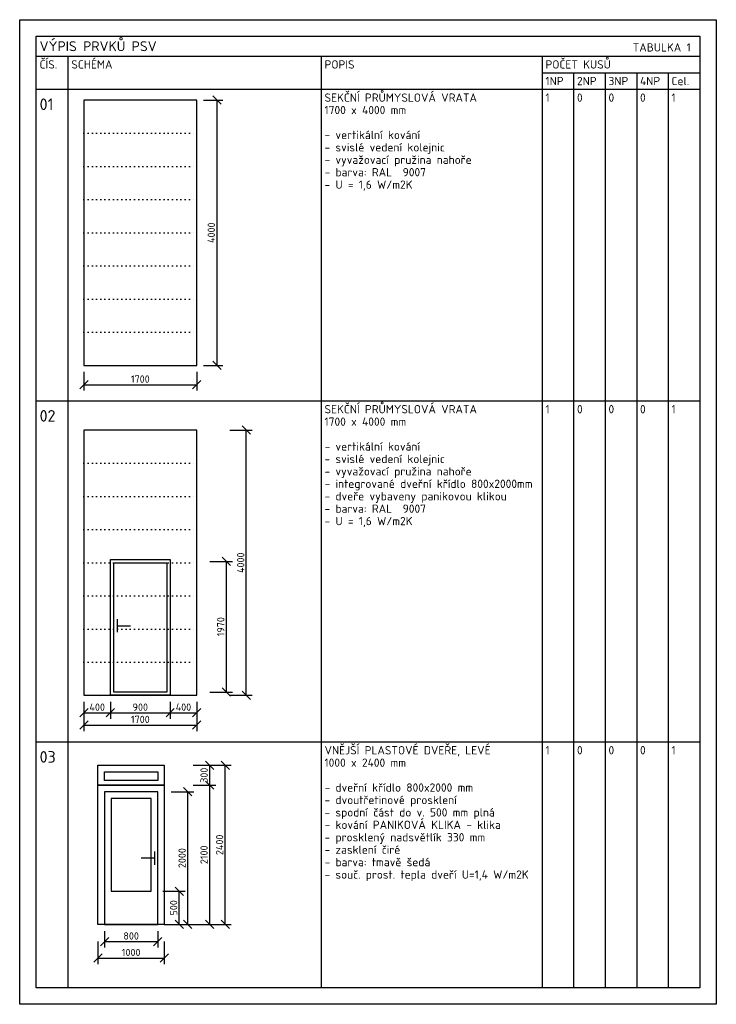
# Model space of a CAD drawing. Header units: millimetres. Extents: x -118752 to 407724, y -73278 to 155058.
# Tile 87 of 256: x -85672 to -75172, y 115672 to 130522. Entities that reach past the tile are written whole.
import ezdxf

# ---------------------------------------------------------------- set-up
doc = ezdxf.new("R2010")
doc.units = ezdxf.units.MM
doc.header["$LTSCALE"] = 10
doc.linetypes.add('DOT', pattern=[6.35, 0, -6.35])
for name, color, linetype, lineweight in [('CKKOTY', 3, 'Continuous', 25), ('CKTABULKY', 7, 'Continuous', 25), ('pohledy', 7, 'Continuous', 25)]:
    doc.layers.add(name, color=color, linetype=linetype, lineweight=lineweight)
doc.styles.get("Standard").update_dxf_attribs({"font": 'isocpeur.ttf'})
doc.styles.add('TABULKY', font='isocpeur.ttf')
doc.dimstyles.new('CADKON obrazky', dxfattribs={"dimscale": 50, "dimtxt": 2.2, "dimasz": 2.5, "dimexe": 1.8, "dimexo": 2, "dimgap": 0.6, "dimtad": 1, "dimrnd": 1, "dimtxsty": 'Standard', "dimblk1": 'OBLIQUE', "dimblk2": 'OBLIQUE', "dimsah": 1, "dimcen": 2.5, "dimadec": 1, "dimazin": 2, "dimtfac": 1, "dimtdec": 4, "dimtix": 1, "dimtmove": 2, "dimatfit": 3, "dimldrblk": 'OPEN30', "dimfxl": 5, "dimfxlon": 1, "dimtolj": 1, "dimarcsym": 0})

# ---------------------------------------------------------------- blocks, each defined once
blk = doc.blocks.new('_OBLIQUE')
at = {"color": 0, "linetype": 'ByBlock'}
blk.add_line((-0.5, -0.5), (0.5, 0.5), dxfattribs=at)
blk = doc.blocks.new('*D8461')
at = {"layer": 'CKKOTY', "color": 0, "lineweight": -2}
for p, q in [((-84704, 125209), (-84704, 124927)), ((-83004, 125209), (-83004, 124927)), ((-84704, 125017), (-83004, 125017))]:
    blk.add_line(p, q, dxfattribs=at)
at = {"layer": 'Defpoints', "color": 0}
for p in [(-84704, 125309), (-83004, 125309), (-83004, 125017)]:
    blk.add_point(p, dxfattribs=at)
at = {"layer": 'CKKOTY', "color": 0, "lineweight": -2, "xscale": 125, "yscale": 125, "zscale": 125, "rotation": 180}
blk.add_blockref('_OBLIQUE', (-84704, 125017), dxfattribs=at)
at = {"layer": 'CKKOTY', "color": 0, "lineweight": -2, "xscale": 125, "yscale": 125, "zscale": 125}
blk.add_blockref('_OBLIQUE', (-83004, 125017), dxfattribs=at)
at = {"layer": 'CKKOTY', "color": 0, "insert": (-83854, 125102), "char_height": 110, "attachment_point": 5}
blk.add_mtext('\\A1;1700', dxfattribs=at)
blk = doc.blocks.new('_Open30')
at = {"color": 0, "lineweight": -2}
for p, q in [((-1, 0.27), (0, 0)), ((0, 0), (-1, -0.27)), ((0, 0), (-1, 0))]:
    blk.add_line(p, q, dxfattribs=at)
blk = doc.blocks.new('*D8462')
at = {"layer": 'CKKOTY', "color": 0, "lineweight": -2}
for p, q in [((-82904, 129309), (-82610, 129309)), ((-82700, 129309), (-82700, 125309)), ((-82904, 125309), (-82610, 125309))]:
    blk.add_line(p, q, dxfattribs=at)
at = {"layer": 'Defpoints', "color": 0}
for p in [(-83004, 129309), (-83004, 125309), (-82700, 125309)]:
    blk.add_point(p, dxfattribs=at)
at = {"layer": 'CKKOTY', "color": 0, "lineweight": -2, "xscale": 125, "yscale": 125, "zscale": 125}
for p, rotation in [((-82700, 129309), 90), ((-82700, 125309), 270)]:
    blk.add_blockref('_OBLIQUE', p, dxfattribs=dict(at, rotation=rotation))
at = {"layer": 'CKKOTY', "color": 0, "insert": (-82785, 127309), "char_height": 110, "attachment_point": 5, "rotation": 90}
blk.add_mtext('\\A1;4000', dxfattribs=at)
blk = doc.blocks.new('*D8463')
at = {"layer": 'CKKOTY', "color": 0, "lineweight": -2}
for p, q in [((-84704, 120134), (-84704, 119794)), ((-83004, 120134), (-83004, 119794)), ((-84704, 119884), (-83004, 119884))]:
    blk.add_line(p, q, dxfattribs=at)
at = {"layer": 'Defpoints', "color": 0}
for p in [(-84704, 120332), (-83004, 120332), (-83004, 119884)]:
    blk.add_point(p, dxfattribs=at)
at = {"layer": 'CKKOTY', "color": 0, "lineweight": -2, "xscale": 125, "yscale": 125, "zscale": 125, "rotation": 180}
blk.add_blockref('_OBLIQUE', (-84704, 119884), dxfattribs=at)
at = {"layer": 'CKKOTY', "color": 0, "lineweight": -2, "xscale": 125, "yscale": 125, "zscale": 125}
blk.add_blockref('_OBLIQUE', (-83004, 119884), dxfattribs=at)
at = {"layer": 'CKKOTY', "color": 0, "insert": (-83854, 119969), "char_height": 110, "attachment_point": 5}
blk.add_mtext('\\A1;1700', dxfattribs=at)
blk = doc.blocks.new('*D8464')
at = {"layer": 'CKKOTY', "color": 0, "lineweight": -2}
for p, q in [((-84704, 120232), (-84704, 119979)), ((-84304, 120232), (-84304, 119979)), ((-84704, 120069), (-84304, 120069))]:
    blk.add_line(p, q, dxfattribs=at)
at = {"layer": 'Defpoints', "color": 0}
for p in [(-84704, 120332), (-84304, 120332), (-84304, 120069)]:
    blk.add_point(p, dxfattribs=at)
at = {"layer": 'CKKOTY', "color": 0, "lineweight": -2, "xscale": 125, "yscale": 125, "zscale": 125, "rotation": 180}
blk.add_blockref('_OBLIQUE', (-84704, 120069), dxfattribs=at)
at = {"layer": 'CKKOTY', "color": 0, "lineweight": -2, "xscale": 125, "yscale": 125, "zscale": 125}
blk.add_blockref('_OBLIQUE', (-84304, 120069), dxfattribs=at)
at = {"layer": 'CKKOTY', "color": 0, "insert": (-84504, 120154), "char_height": 110, "attachment_point": 5}
blk.add_mtext('\\A1;400', dxfattribs=at)
blk = doc.blocks.new('*D8465')
at = {"layer": 'CKKOTY', "color": 0, "lineweight": -2}
for p, q in [((-84304, 120232), (-84304, 119979)), ((-83404, 120232), (-83404, 119979)), ((-84304, 120069), (-83404, 120069))]:
    blk.add_line(p, q, dxfattribs=at)
at = {"layer": 'Defpoints', "color": 0}
for p in [(-84304, 120332), (-83404, 120332), (-83404, 120069)]:
    blk.add_point(p, dxfattribs=at)
at = {"layer": 'CKKOTY', "color": 0, "lineweight": -2, "xscale": 125, "yscale": 125, "zscale": 125, "rotation": 180}
blk.add_blockref('_OBLIQUE', (-84304, 120069), dxfattribs=at)
at = {"layer": 'CKKOTY', "color": 0, "lineweight": -2, "xscale": 125, "yscale": 125, "zscale": 125}
blk.add_blockref('_OBLIQUE', (-83404, 120069), dxfattribs=at)
at = {"layer": 'CKKOTY', "color": 0, "insert": (-83854, 120154), "char_height": 110, "attachment_point": 5}
blk.add_mtext('\\A1;900', dxfattribs=at)
blk = doc.blocks.new('*D8466')
at = {"layer": 'CKKOTY', "color": 0, "lineweight": -2}
for p, q in [((-83404, 120232), (-83404, 119979)), ((-83004, 120232), (-83004, 119979)), ((-83404, 120069), (-83004, 120069))]:
    blk.add_line(p, q, dxfattribs=at)
at = {"layer": 'Defpoints', "color": 0}
for p in [(-83404, 120332), (-83004, 120332), (-83004, 120069)]:
    blk.add_point(p, dxfattribs=at)
at = {"layer": 'CKKOTY', "color": 0, "lineweight": -2, "xscale": 125, "yscale": 125, "zscale": 125, "rotation": 180}
blk.add_blockref('_OBLIQUE', (-83404, 120069), dxfattribs=at)
at = {"layer": 'CKKOTY', "color": 0, "lineweight": -2, "xscale": 125, "yscale": 125, "zscale": 125}
blk.add_blockref('_OBLIQUE', (-83004, 120069), dxfattribs=at)
at = {"layer": 'CKKOTY', "color": 0, "insert": (-83204, 120154), "char_height": 110, "attachment_point": 5}
blk.add_mtext('\\A1;400', dxfattribs=at)
blk = doc.blocks.new('*D8467')
at = {"layer": 'CKKOTY', "color": 0, "lineweight": -2}
for p, q in [((-82506, 124332), (-82166, 124332)), ((-82256, 120332), (-82256, 124332)), ((-82506, 120332), (-82166, 120332))]:
    blk.add_line(p, q, dxfattribs=at)
at = {"layer": 'Defpoints', "color": 0}
for p in [(-83004, 124332), (-82256, 124332), (-83004, 120332)]:
    blk.add_point(p, dxfattribs=at)
at = {"layer": 'CKKOTY', "color": 0, "lineweight": -2, "xscale": 125, "yscale": 125, "zscale": 125}
for p, rotation in [((-82256, 124332), 90), ((-82256, 120332), 270)]:
    blk.add_blockref('_OBLIQUE', p, dxfattribs=dict(at, rotation=rotation))
at = {"layer": 'CKKOTY', "color": 0, "insert": (-82341, 122332), "char_height": 110, "attachment_point": 5, "rotation": 90}
blk.add_mtext('\\A1;4000', dxfattribs=at)
blk = doc.blocks.new('*D8468')
at = {"layer": 'CKKOTY', "color": 0, "lineweight": -2}
for p, q in [((-82804, 122352), (-82466, 122352)), ((-82556, 120382), (-82556, 122352)), ((-82804, 120382), (-82466, 120382))]:
    blk.add_line(p, q, dxfattribs=at)
at = {"layer": 'Defpoints', "color": 0}
for p in [(-82904, 122352), (-82556, 122352), (-82904, 120382)]:
    blk.add_point(p, dxfattribs=at)
at = {"layer": 'CKKOTY', "color": 0, "lineweight": -2, "xscale": 125, "yscale": 125, "zscale": 125}
for p, rotation in [((-82556, 122352), 90), ((-82556, 120382), 270)]:
    blk.add_blockref('_OBLIQUE', p, dxfattribs=dict(at, rotation=rotation))
at = {"layer": 'CKKOTY', "color": 0, "insert": (-82641, 121367), "char_height": 110, "attachment_point": 5, "rotation": 90}
blk.add_mtext('\\A1;1970', dxfattribs=at)
blk = doc.blocks.new('*D8469')
at = {"layer": 'CKKOTY', "color": 0, "lineweight": -2}
for p, q in [((-84392, 116777), (-84392, 116528)), ((-83592, 116777), (-83592, 116528)), ((-84392, 116618), (-83592, 116618))]:
    blk.add_line(p, q, dxfattribs=at)
at = {"layer": 'Defpoints', "color": 0}
for p in [(-84392, 116877), (-83592, 116877), (-83592, 116618)]:
    blk.add_point(p, dxfattribs=at)
at = {"layer": 'CKKOTY', "color": 0, "lineweight": -2, "xscale": 125, "yscale": 125, "zscale": 125, "rotation": 180}
blk.add_blockref('_OBLIQUE', (-84392, 116618), dxfattribs=at)
at = {"layer": 'CKKOTY', "color": 0, "lineweight": -2, "xscale": 125, "yscale": 125, "zscale": 125}
blk.add_blockref('_OBLIQUE', (-83592, 116618), dxfattribs=at)
at = {"layer": 'CKKOTY', "color": 0, "insert": (-83992, 116703), "char_height": 110, "attachment_point": 5}
blk.add_mtext('\\A1;800', dxfattribs=at)
blk = doc.blocks.new('*D8470')
at = {"layer": 'CKKOTY', "color": 0, "lineweight": -2}
for p, q in [((-83389, 118877), (-83049, 118877)), ((-83139, 116877), (-83139, 118877)), ((-83389, 116877), (-83049, 116877))]:
    blk.add_line(p, q, dxfattribs=at)
at = {"layer": 'Defpoints', "color": 0}
for p in [(-83592, 118877), (-83139, 118877), (-83592, 116877)]:
    blk.add_point(p, dxfattribs=at)
at = {"layer": 'CKKOTY', "color": 0, "lineweight": -2, "xscale": 125, "yscale": 125, "zscale": 125}
for p, rotation in [((-83139, 118877), 90), ((-83139, 116877), 270)]:
    blk.add_blockref('_OBLIQUE', p, dxfattribs=dict(at, rotation=rotation))
at = {"layer": 'CKKOTY', "color": 0, "insert": (-83224, 117877), "char_height": 110, "attachment_point": 5, "rotation": 90}
blk.add_mtext('\\A1;2000', dxfattribs=at)
blk = doc.blocks.new('*D8471')
at = {"layer": 'CKKOTY', "color": 0, "lineweight": -2}
for p, q in [((-83058, 118977), (-82718, 118977)), ((-82808, 116877), (-82808, 118977)), ((-83058, 116877), (-82718, 116877))]:
    blk.add_line(p, q, dxfattribs=at)
at = {"layer": 'Defpoints', "color": 0}
for p in [(-83492, 118977), (-82808, 118977), (-83492, 116877)]:
    blk.add_point(p, dxfattribs=at)
at = {"layer": 'CKKOTY', "color": 0, "lineweight": -2, "xscale": 125, "yscale": 125, "zscale": 125}
for p, rotation in [((-82808, 118977), 90), ((-82808, 116877), 270)]:
    blk.add_blockref('_OBLIQUE', p, dxfattribs=dict(at, rotation=rotation))
at = {"layer": 'CKKOTY', "color": 0, "insert": (-82893, 117927), "char_height": 110, "attachment_point": 5, "rotation": 90}
blk.add_mtext('\\A1;2100', dxfattribs=at)
blk = doc.blocks.new('*D8472')
at = {"layer": 'CKKOTY', "color": 0, "lineweight": -2}
for p, q in [((-83058, 119277), (-82718, 119277)), ((-82808, 118977), (-82808, 119277)), ((-83058, 118977), (-82718, 118977))]:
    blk.add_line(p, q, dxfattribs=at)
at = {"layer": 'Defpoints', "color": 0}
for p in [(-83492, 119277), (-82808, 119277), (-83492, 118977)]:
    blk.add_point(p, dxfattribs=at)
at = {"layer": 'CKKOTY', "color": 0, "lineweight": -2, "xscale": 125, "yscale": 125, "zscale": 125}
for p, rotation in [((-82808, 119277), 90), ((-82808, 118977), 270)]:
    blk.add_blockref('_OBLIQUE', p, dxfattribs=dict(at, rotation=rotation))
at = {"layer": 'CKKOTY', "color": 0, "insert": (-82893, 119127), "char_height": 110, "attachment_point": 5, "rotation": 90}
blk.add_mtext('\\A1;300', dxfattribs=at)
blk = doc.blocks.new('*D8473')
at = {"layer": 'CKKOTY', "color": 0, "lineweight": -2}
for p, q in [((-82824, 119277), (-82484, 119277)), ((-82574, 116877), (-82574, 119277)), ((-82824, 116877), (-82484, 116877))]:
    blk.add_line(p, q, dxfattribs=at)
at = {"layer": 'Defpoints', "color": 0}
for p in [(-83492, 119277), (-82574, 119277), (-83492, 116877)]:
    blk.add_point(p, dxfattribs=at)
at = {"layer": 'CKKOTY', "color": 0, "lineweight": -2, "xscale": 125, "yscale": 125, "zscale": 125}
for p, rotation in [((-82574, 119277), 90), ((-82574, 116877), 270)]:
    blk.add_blockref('_OBLIQUE', p, dxfattribs=dict(at, rotation=rotation))
at = {"layer": 'CKKOTY', "color": 0, "insert": (-82659, 118077), "char_height": 110, "attachment_point": 5, "rotation": 90}
blk.add_mtext('\\A1;2400', dxfattribs=at)
blk = doc.blocks.new('*D8474')
at = {"layer": 'CKKOTY', "color": 0, "lineweight": -2}
for p, q in [((-84492, 116619), (-84492, 116279)), ((-83492, 116619), (-83492, 116279)), ((-84492, 116369), (-83492, 116369))]:
    blk.add_line(p, q, dxfattribs=at)
at = {"layer": 'Defpoints', "color": 0}
for p in [(-84492, 116877), (-83492, 116877), (-83492, 116369)]:
    blk.add_point(p, dxfattribs=at)
at = {"layer": 'CKKOTY', "color": 0, "lineweight": -2, "xscale": 125, "yscale": 125, "zscale": 125, "rotation": 180}
blk.add_blockref('_OBLIQUE', (-84492, 116369), dxfattribs=at)
at = {"layer": 'CKKOTY', "color": 0, "lineweight": -2, "xscale": 125, "yscale": 125, "zscale": 125}
blk.add_blockref('_OBLIQUE', (-83492, 116369), dxfattribs=at)
at = {"layer": 'CKKOTY', "color": 0, "insert": (-83992, 116454), "char_height": 110, "attachment_point": 5}
blk.add_mtext('\\A1;1000', dxfattribs=at)
blk = doc.blocks.new('*D8475')
at = {"layer": 'CKKOTY', "color": 0, "lineweight": -2}
for p, q in [((-83517, 117377), (-83177, 117377)), ((-83267, 116877), (-83267, 117377)), ((-83492, 116877), (-83177, 116877))]:
    blk.add_line(p, q, dxfattribs=at)
at = {"layer": 'Defpoints', "color": 0}
for p in [(-83692, 117377), (-83267, 117377), (-83592, 116877)]:
    blk.add_point(p, dxfattribs=at)
at = {"layer": 'CKKOTY', "color": 0, "lineweight": -2, "xscale": 125, "yscale": 125, "zscale": 125}
for p, rotation in [((-83267, 117377), 90), ((-83267, 116877), 270)]:
    blk.add_blockref('_OBLIQUE', p, dxfattribs=dict(at, rotation=rotation))
at = {"layer": 'CKKOTY', "color": 0, "insert": (-83352, 117127), "char_height": 110, "attachment_point": 5, "rotation": 90}
blk.add_mtext('\\A1;500', dxfattribs=at)

msp = doc.modelspace()

# ---------------------------------------------------------------- linework, layer by layer
at = {"layer": 'CKTABULKY', "color": 0, "lineweight": 0}
for p, q in [((-85672.054, 130522.004), (-85672.054, 130022.004)), ((-85672.054, 130522.004), (-85172.054, 130522.004)), ((-75172.054, 130522.004), (-75672.054, 130522.004)), ((-75172.054, 130522.004), (-75172.054, 130022.004)), ((-85672.054, 115672.004), (-85672.054, 116172.004)), ((-75172.054, 115672.004), (-75172.054, 116172.004)), ((-85672.054, 115672.004), (-85172.054, 115672.004)), ((-75172.054, 115672.004), (-75672.054, 115672.004))]:
    msp.add_line(p, q, dxfattribs=at)
at = {"layer": 'CKTABULKY', "lineweight": 30}
for p, q in [((-85422.054, 129972.004), (-85079.452, 129972.004)), ((-85079.452, 129972.004), (-78922.054, 129972.004)), ((-84944.239, 129972.004), (-84944.239, 115922.004)), ((-81127.311, 129972.004), (-81127.311, 115922.004)), ((-78922.054, 129972.004), (-75422.054, 129972.004)), ((-77797.054, 129972.004), (-77797.054, 115922.004)), ((-77797.054, 129722.004), (-77322.054, 129722.004)), ((-77322.054, 129722.004), (-77322.054, 115922.004)), ((-77322.054, 129722.004), (-76847.054, 129722.004)), ((-76847.054, 129722.004), (-76847.054, 115922.004)), ((-76847.054, 129722.004), (-76372.054, 129722.004)), ((-76372.054, 129722.004), (-76372.054, 115922.004)), ((-76372.054, 129722.004), (-75897.054, 129722.004)), ((-75897.054, 129722.004), (-75897.054, 115922.004)), ((-75897.054, 129722.004), (-75422.054, 129722.004)), ((-75422.054, 129722.004), (-75422.054, 129472.004)), ((-85422.054, 129472.004), (-75422.054, 129472.004)), ((-85422.054, 124772.542), (-75422.054, 124772.542)), ((-85422.054, 119629.022), (-75422.054, 119629.022))]:
    msp.add_line(p, q, dxfattribs=at)
at = {"layer": 'CKTABULKY'}
for p, q in [((-83004.449, 129308.513), (-84704.449, 129308.513)), ((-84704.449, 129308.513), (-84704.449, 125308.513)), ((-83004.449, 125308.513), (-83004.449, 129308.513)), ((-84704.449, 125308.513), (-83004.449, 125308.513)), ((-84492.227, 118977.296), (-84492.227, 119277.296)), ((-84492.227, 118977.296), (-83492.227, 118977.296)), ((-84492.227, 116877.296), (-84492.227, 118977.296)), ((-83492.227, 118977.296), (-83492.227, 116877.296)), ((-83642.227, 117977.296), (-83642.227, 117777.296)), ((-83642.227, 117877.296), (-83842.227, 117877.296)), ((-83492.227, 116877.296), (-84492.227, 116877.296))]:
    msp.add_line(p, q, dxfattribs=at)
at = {"layer": 'CKTABULKY', "linetype": 'DOT'}
for p, q in [((-84704.449, 128808.513), (-83004.449, 128808.513)), ((-84704.449, 128308.513), (-83004.449, 128308.513)), ((-84704.449, 127808.513), (-83004.449, 127808.513)), ((-84704.449, 127308.513), (-83004.449, 127308.513)), ((-84704.449, 126808.513), (-83004.449, 126808.513)), ((-84704.449, 126308.513), (-83004.449, 126308.513)), ((-84704.449, 125808.513), (-83004.449, 125808.513))]:
    msp.add_line(p, q, dxfattribs=at)
at = {"layer": 'CKTABULKY'}
for points in [[(-84492.227, 119277.296), (-83492.227, 119277.296), (-83492.227, 118977.296), (-84492.227, 118977.296), (-84492.227, 119277.296)], [(-84392.227, 119177.296), (-83592.227, 119177.296), (-83592.227, 119047.296), (-84392.227, 119047.296), (-84392.227, 119177.296)], [(-83592.227, 118877.296), (-84392.227, 118877.296), (-84392.227, 116877.296), (-83592.227, 116877.296), (-83592.227, 118877.296)], [(-83692.227, 118777.296), (-84292.227, 118777.296), (-84292.227, 117377.296), (-83692.227, 117377.296), (-83692.227, 118777.296)]]:
    msp.add_lwpolyline(points, dxfattribs=at)
at = {"layer": 'Defpoints'}
msp.add_lwpolyline([(-85672.054, 130522.004), (-75172.054, 130522.004), (-75172.054, 115672.004), (-85672.054, 115672.004)], close=True, dxfattribs=at)
at = {"layer": 'pohledy'}
for p, q in [((-83004.449, 124332.225), (-84704.449, 124332.225)), ((-84704.449, 124332.225), (-84704.449, 120332.225)), ((-83004.449, 120332.225), (-83004.449, 124332.225)), ((-84204.449, 121482.225), (-84204.449, 121282.225)), ((-84204.449, 121382.225), (-84004.449, 121382.225)), ((-84704.449, 120332.225), (-83004.449, 120332.225))]:
    msp.add_line(p, q, dxfattribs=at)
at = {"layer": 'pohledy', "linetype": 'DOT'}
for p, q in [((-84704.449, 123832.225), (-83004.449, 123832.225)), ((-84704.449, 123332.225), (-83004.449, 123332.225)), ((-84704.449, 122832.225), (-83004.449, 122832.225)), ((-84704.449, 122332.225), (-83004.449, 122332.225)), ((-84704.449, 121832.225), (-83004.449, 121832.225)), ((-84704.449, 121332.225), (-83004.449, 121332.225)), ((-84704.449, 120832.225), (-83004.449, 120832.225))]:
    msp.add_line(p, q, dxfattribs=at)
at = {"layer": 'pohledy'}
for points in [[(-85422.054, 130272.004), (-75422.054, 130272.004), (-75422.054, 115922.004), (-85422.054, 115922.004)], [(-84304.449, 122382.225), (-83404.449, 122382.225), (-83404.449, 120332.225), (-84304.449, 120332.225)], [(-84254.449, 122332.225), (-83454.449, 122332.225), (-83454.449, 120382.225), (-84254.449, 120382.225)]]:
    msp.add_lwpolyline(points, close=True, dxfattribs=at)

# ---------------------------------------------------------------- texts
at = {"layer": 'CKTABULKY', "color": 6, "style": 'TABULKY'}
msp.add_text('VÝPIS PRVKŮ PSV', height=150, dxfattribs=at).set_placement((-85372.054, 130047.004))
at = {"layer": 'CKTABULKY', "style": 'TABULKY'}
for s, height, p in [('TABULKA 1', 125, (-76431.096, 130041.592)), ('ČÍS.', 125, (-85372.054, 129784.504)), ('SCHÉMA', 125, (-84894.239, 129784.504)), ('POPIS', 125, (-81077.311, 129784.504)), ('POČET KUSŮ', 125, (-77747.054, 129784.504)), ('1NP', 125, (-77747.054, 129534.504)), ('2NP', 125, (-77272.054, 129534.504)), ('3NP', 125, (-76797.054, 129534.504)), ('4NP', 125, (-76322.054, 129534.504)), ('Cel.', 125, (-75847.054, 129534.504)), ('SEKČNÍ PRŮMYSLOVÁ VRATA^M', 125, (-81077.311, 129284.504)), ('1', 125, (-77747.054, 129284.504)), ('0', 125, (-77272.054, 129284.504)), ('0', 125, (-76797.054, 129284.504)), ('0', 125, (-76322.054, 129284.504)), ('1', 125, (-75847.054, 129284.504)), ('01', 175, (-85372.054, 129159.189)), ('1700 x 4000 mm^M', 125, (-81077.311, 129097.004)), ('- vertikální kování^M', 125, (-81077.311, 128722.004)), ('- svislé vedení kolejnic^M', 125, (-81077.311, 128534.504)), ('- vyvažovací pružina nahoře^M', 125, (-81077.311, 128347.004)), ('- barva: RAL^M 9007', 125, (-81077.311, 128159.504)), ('- U = 1,6 W/m2K', 125, (-81077.311, 127972.004)), ('SEKČNÍ PRŮMYSLOVÁ VRATA^M', 125, (-81077.311, 124585.042)), ('02', 175, (-85372.054, 124459.727)), ('1', 125, (-77747.054, 124585.042)), ('0', 125, (-77272.054, 124585.042)), ('0', 125, (-76797.054, 124585.042)), ('0', 125, (-76322.054, 124585.042)), ('1', 125, (-75847.054, 124585.042)), ('1700 x 4000 mm^M', 125, (-81077.311, 124397.542)), ('- vertikální kování^M', 125, (-81077.311, 124022.542)), ('- svislé vedení kolejnic^M', 125, (-81077.311, 123835.042)), ('- vyvažovací pružina nahoře^M', 125, (-81077.311, 123647.542)), ('- integrované dveřní křídlo 800x2000mm^M', 125, (-81077.311, 123460.042)), ('- dveře vybaveny panikovou klikou', 125, (-81077.311, 123272.542)), ('- barva: RAL^M 9007', 125, (-81077.311, 123085.042)), ('- U = 1,6 W/m2K', 125, (-81077.311, 122897.542)), ('VNĚJŠÍ PLASTOVÉ DVEŘE, LEVÉ', 125, (-81077.311, 119441.522)), ('1', 125, (-77747.054, 119441.522)), ('0', 125, (-77272.054, 119441.522)), ('0', 125, (-76797.054, 119441.522)), ('0', 125, (-76322.054, 119441.522)), ('1', 125, (-75847.054, 119441.522)), ('03', 175, (-85372.054, 119316.207)), ('1000 x 2400 mm^M', 125, (-81077.311, 119254.022)), ('- dveřní křídlo 800x2000 mm', 125, (-81077.311, 118879.022)), ('- dvoutřetinové prosklení', 125, (-81077.311, 118691.522)), ('- spodní část do v. 500 mm plná', 125, (-81077.311, 118504.022)), ('- kování PANIKOVÁ KLIKA - klika^M', 125, (-81077.311, 118316.522)), ('- prosklený nadsvětlík 330 mm^M', 125, (-81077.311, 118129.022)), ('- zasklení čiré^M', 125, (-81077.311, 117941.522)), ('- barva: tmavě šedá', 125, (-81077.311, 117754.022)), ('- souč. prost. tepla dveří U=1,4 W/m2K^M', 125, (-81077.311, 117566.522))]:
    msp.add_text(s, height=height, dxfattribs=at).set_placement(p)

# ---------------------------------------------------------------- dimensions: what is measured, and where the dimension line sits
at = {"layer": 'CKKOTY'}
for base, p1, p2, override, picture, middle in [((-82699.716, 125308.513), (-83004.449, 129308.513), (-83004.449, 125308.513), {"dimscale": 50}, '*D8462', (-82784.716, 127308.513)), ((-82807.745, 119277.296), (-83492.227, 118977.296), (-83492.227, 119277.296), {"dimtmove": 2}, '*D8472', (-82892.745, 119127.296))]:
    dim = msp.add_linear_dim(base=base, p1=p1, p2=p2, angle=90, dimstyle='CADKON obrazky', override=override, dxfattribs=at)
    dim.commit()
    dim.dimension.update_dxf_attribs({"geometry": picture, "text_midpoint": middle})
for base, p1, p2, picture, middle in [((-83004.449, 125017.05), (-84704.449, 125308.513), (-83004.449, 125308.513), '*D8461', (-83854.449, 125102.05)), ((-83004.449, 119883.862), (-84704.449, 120332.225), (-83004.449, 120332.225), '*D8463', (-83854.449, 119968.862)), ((-84304.449, 120069.289), (-84704.449, 120332.225), (-84304.449, 120332.225), '*D8464', (-84504.449, 120154.289)), ((-83492.227, 116368.596), (-84492.227, 116877.296), (-83492.227, 116877.296), '*D8474', (-83992.227, 116453.596)), ((-83592.227, 116617.644), (-84392.227, 116877.296), (-83592.227, 116877.296), '*D8469', (-83992.227, 116702.644))]:
    dim = msp.add_linear_dim(base=base, p1=p1, p2=p2, dimstyle='CADKON obrazky', dxfattribs=at)
    dim.commit()
    dim.dimension.update_dxf_attribs({"geometry": picture, "text_midpoint": middle})
for base, p1, p2, picture, middle in [((-82256.185, 124332.225), (-83004.449, 120332.225), (-83004.449, 124332.225), '*D8467', (-82341.185, 122332.225)), ((-82556.076, 122352.225), (-82904.449, 120382.225), (-82904.449, 122352.225), '*D8468', (-82641.076, 121367.225)), ((-82573.875, 119277.296), (-83492.227, 116877.296), (-83492.227, 119277.296), '*D8473', (-82658.875, 118077.296)), ((-82807.745, 118977.296), (-83492.227, 116877.296), (-83492.227, 118977.296), '*D8471', (-82892.745, 117927.296)), ((-83138.847, 118877.296), (-83592.227, 116877.296), (-83592.227, 118877.296), '*D8470', (-83223.847, 117877.296)), ((-83267.463, 117377.296), (-83592.227, 116877.296), (-83692.227, 117377.296), '*D8475', (-83352.463, 117127.296))]:
    dim = msp.add_linear_dim(base=base, p1=p1, p2=p2, angle=90, dimstyle='CADKON obrazky', dxfattribs=at)
    dim.commit()
    dim.dimension.update_dxf_attribs({"geometry": picture, "text_midpoint": middle})
for base, p1, p2, picture, middle in [((-83404.449, 120069.289), (-84304.449, 120332.225), (-83404.449, 120332.225), '*D8465', (-83854.449, 120154.289)), ((-83004.449, 120069.289), (-83404.449, 120332.225), (-83004.449, 120332.225), '*D8466', (-83204.449, 120154.289))]:
    dim = msp.add_linear_dim(base=base, p1=p1, p2=p2, dimstyle='CADKON obrazky', override={"dimtmove": 2}, dxfattribs=at)
    dim.commit()
    dim.dimension.update_dxf_attribs({"geometry": picture, "text_midpoint": middle})

doc.saveas('drawing.dxf')
